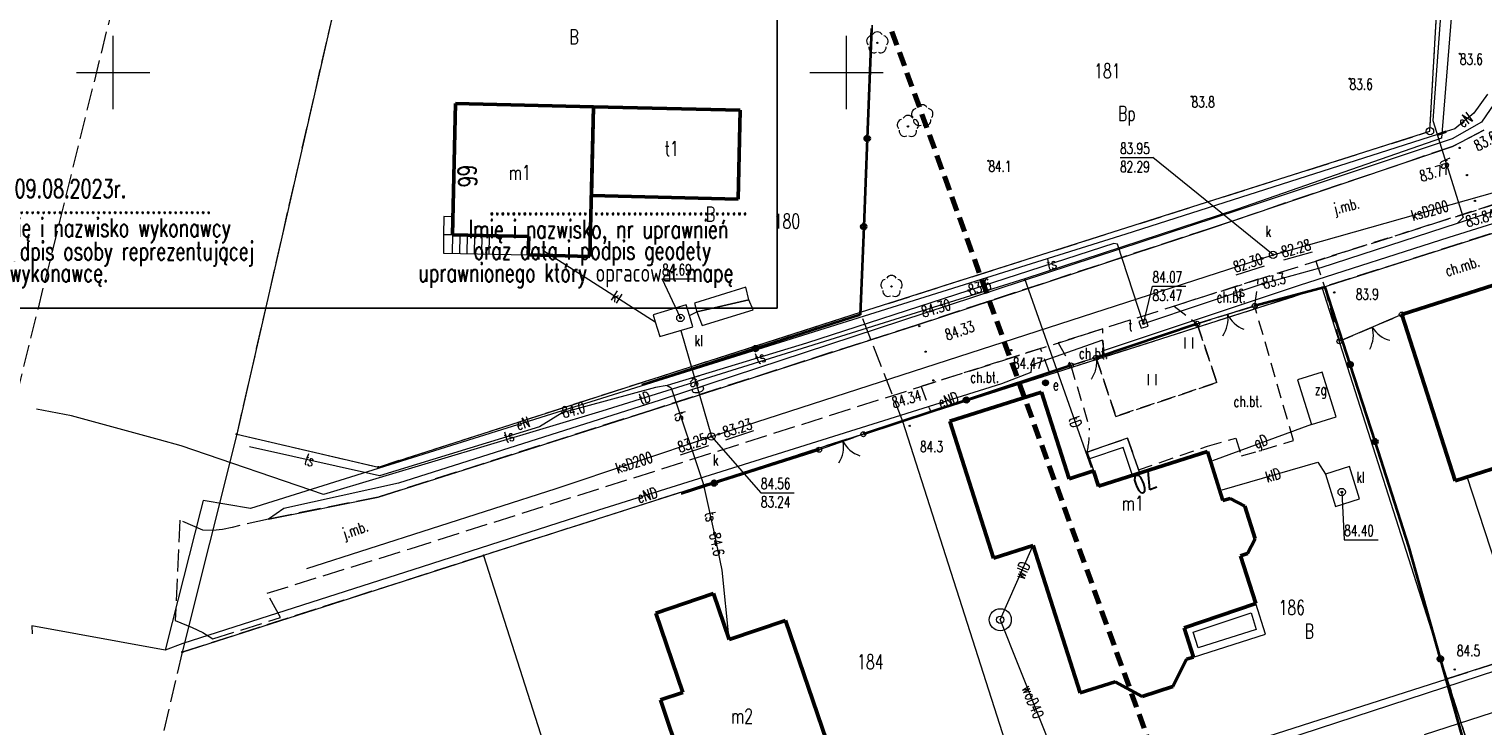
# Model space of a CAD drawing. Header units: metres. Extents: x 7395998 to 7397036, y 5813644 to 5814526.
# Tile 5 of 27: x 7396144 to 7396243, y 5814155 to 5814203. Entities that reach past the tile are written whole.
import ezdxf
from ezdxf.enums import TextEntityAlignment as Align

# ---------------------------------------------------------------- set-up
doc = ezdxf.new("R2010")
doc.units = ezdxf.units.M
doc.header["$MEASUREMENT"] = 0
for name, pattern in [('1', [0]), ('1_OTKC', [1.5, 1, -0.5]), ('1_OTKJ', [2, 1.5, -0.5]), ('1_OTKR', [0]), ('1_OTZT', [1.5, 1, -0.5]), ('2', [1.5, 1, -0.5]), ('2_EGBS', [0]), ('2_EGBSG', [0]), ('2_EGBT', [0]), ('2_EGBU_A', [0]), ('3_SUEP_A', [0]), ('3_SUGP', [0]), ('3_SUGV', [0]), ('3_SUKM', [0]), ('3_SUKP', [0]), ('3_SUKU', [0]), ('3_SULO', [0]), ('3_SUTP_A', [0]), ('3_SUWP', [0]), ('EGDE', [0]), ('EGKK', [2, 1.5, -0.5])]:
    doc.linetypes.add(name, pattern=pattern)
doc.layers.get('0').update_dxf_attribs({"color": 250, "linetype": 'CONTINUOUS', "lineweight": 100})
for name, color, linetype, lineweight in [('Dzialki', 7, 'EGDE', 18), ('EADTD_T_0', 214, 'CONTINUOUS', 25), ('EGBB_E_T_0', 7, 'CONTINUOUS', 20), ('EGBB_L_0', 7, '2_EGBU_A', 50), ('EGBE_L_0', 7, '2_EGBT', 18), ('EGBE_L_3', 7, '2_EGBS', 18), ('Kontury', 3, 'EGKK', 18), ('Numery_dzialek', 7, 'CONTINUOUS', 9), ('Numery_konturow', 3, 'CONTINUOUS', 9), ('OTK_E_T_0', 7, 'CONTINUOUS', 0), ('OTK_E_T_1', 7, 'CONTINUOUS', 0), ('OTK_L_0', 7, '1_OTKJ', 18), ('OTK_L_2', 7, '1_OTKC', 18), ('OTK_L_5', 7, 'CONTINUOUS', 18), ('OTO_L_0', 7, 'CONTINUOUS', 35), ('OTO_L_1', 7, 'CONTINUOUS', 18), ('OTO_L_2', 7, 'CONTINUOUS', 18), ('OTR_T_0', 7, 'CONTINUOUS', 18), ('OTR_T_1', 7, 'CONTINUOUS', 18), ('OTZ_L_3', 7, '1_OTZT', 18), ('OTZ_T_0', 3, 'CONTINUOUS', 18), ('Podzial_sekcyjny_krzyze', 7, '1', 0), ('Punkty', 7, 'CONTINUOUS', 18), ('SUE_E_T_3', 1, 'CONTINUOUS', 0), ('SUE_T_6', 1, 'CONTINUOUS', 18), ('SUEP_E_T_0', 1, 'CONTINUOUS', 0), ('SUEP_L_0', 1, '3_SUEP_A', 18), ('SUG_E_T_3', 52, 'CONTINUOUS', 0), ('SUG_L_3', 52, '3_SUGV', 18), ('SUGP_E_T_0', 52, 'CONTINUOUS', 0), ('SUGP_L_0', 52, '3_SUGP', 18), ('SUK_E_T_2', 34, 'CONTINUOUS', 0), ('SUK_L_3', 34, '3_SUKM', 18), ('SUK_L_6', 34, '3_SUKU', 18), ('SUK_T_3', 34, 'CONTINUOUS', 18), ('SUKP_E_T_0', 34, 'CONTINUOUS', 0), ('SUKP_L_0', 34, '3_SUKP', 18), ('SUL_L_1', 7, '3_SULO', 35), ('SUNR_T_0', 7, 'CONTINUOUS', 18), ('SUP_E_T_1', 7, 'CONTINUOUS', 0), ('SUP_T_4', 7, 'CONTINUOUS', 18), ('SUTP_E_T_0', 30, 'CONTINUOUS', 0), ('SUTP_L_0', 30, '3_SUTP_A', 18), ('SUTR_T_0', 30, 'CONTINUOUS', 18), ('SUW_T_3', 5, 'CONTINUOUS', 18), ('SUWP_E_T_0', 5, 'CONTINUOUS', 0), ('SUWP_L_0', 5, '3_SUWP', 18), ('TABELA_L_0', 7, '1', 25), ('TABELA_OPIS_T_0', 7, 'CONTINUOUS', 25), ('ZASIEG_L_0', 7, '2', 70)]:
    doc.layers.add(name, color=color, linetype=linetype, lineweight=lineweight)
doc.styles.get("Standard").update_dxf_attribs({"font": 'Simplex.SHX', "width": 0.75})

# ---------------------------------------------------------------- blocks, each defined once
blk = doc.blocks.new('GRO')
at = {"linetype": 'Continuous'}
blk.add_circle((0, 0), 0.045, dxfattribs=at)
blk = doc.blocks.new('GRT')
at = {"linetype": 'Continuous'}
blk.add_circle((0, 0), 0.25, dxfattribs=at)
blk = doc.blocks.new('2_OTRN')
at = {"linetype": 'Continuous'}
blk.add_circle((0, 0), 0.045, dxfattribs=at)
blk = doc.blocks.new('2_OTRS')
at = {"linetype": 'Continuous'}
blk.add_circle((0, 0), 0.045, dxfattribs=at)
blk = doc.blocks.new('2_OTZT')
at = {"linetype": 'Continuous'}
for p, q in [((-0.2625, -0.375), (-0.2625, 0.375)), ((0.2625, -0.375), (0.2625, 0.375))]:
    blk.add_line(p, q, dxfattribs=at)
blk = doc.blocks.new('2_OTZL')
at = {"linetype": 'Continuous'}
blk.add_circle((0, 0), 0.045, dxfattribs=at)
for centre, start, end in [((-0.357, 0.116), 102.14447, 221.86002), ((0, 0.375), 30.14012, 149.85988), ((0.357, 0.116), 318.13998, 77.85553), ((-0.22, -0.303), 174.14818, 293.85423), ((0.22, -0.303), 246.14577, 5.85182)]:
    blk.add_arc(centre, 0.375, start, end, dxfattribs=at)
blk = doc.blocks.new('4_SUEU')
at = {"linetype": 'Continuous'}
for radius in [0.2, 0.175, 0.15, 0.125, 0.1, 0.075, 0.05, 0.025, 0.00715]:
    blk.add_circle((0, 0), radius, dxfattribs=at)
blk = doc.blocks.new('4_SUKS')
at = {"linetype": 'Continuous'}
blk.add_circle((0, 0), 0.25, dxfattribs=at)
blk = doc.blocks.new('4_SUPS')
at = {"linetype": 'Continuous'}
blk.add_circle((0, 0), 0.0625, dxfattribs=at)
blk = doc.blocks.new('4_SUPW')
at = {"linetype": 'Continuous'}
blk.add_circle((0, 0), 0.25, dxfattribs=at)
blk = doc.blocks.new('4_SUPW_A')
at = {"linetype": 'Continuous'}
for p, q in [((0.25, 0.25), (-0.25, 0.25)), ((-0.25, 0.25), (-0.25, -0.25)), ((0.25, -0.25), (0.25, 0.25)), ((-0.25, -0.25), (0.25, -0.25))]:
    blk.add_line(p, q, dxfattribs=at)
blk = doc.blocks.new('4_SUWS')
at = {"linetype": 'Continuous'}
for radius in [0.75, 0.25]:
    blk.add_circle((0, 0), radius, dxfattribs=at)

msp = doc.modelspace()

# ---------------------------------------------------------------- linework, layer by layer
at = {"layer": 'Dzialki'}
for p, q in [((7396239.76, 5814195.99), (7396240.42, 5814207.88)), ((7396164.99, 5814204.09), (7396158.43, 5814175.34)), ((7396200.94, 5814183.65), (7396201.73, 5814203.22)), ((7396200.94, 5814183.65), (7396239.76, 5814195.99)), ((7396232.42, 5814185.34), (7396261, 5814194.47)), ((7396232.42, 5814185.34), (7396203.83, 5814176.21)), ((7396240.94, 5814158.67), (7396232.42, 5814185.34)), ((7396168.08, 5814173.1), (7396200.94, 5814183.65)), ((7396203.83, 5814176.21), (7396175.25, 5814167.07)), ((7396212.36, 5814149.53), (7396203.83, 5814176.21)), ((7396158.43, 5814175.34), (7396154.72, 5814160.49)), ((7396158.43, 5814175.34), (7396168.08, 5814173.1)), ((7396269.53, 5814167.8), (7396240.94, 5814158.67)), ((7396154.72, 5814160.49), (7396175.25, 5814167.07)), ((7396175.25, 5814167.07), (7396183.77, 5814140.4)), ((7396212.36, 5814149.53), (7396240.94, 5814158.67)), ((7396243.03, 5814152.07), (7396240.94, 5814158.67))]:
    msp.add_line(p, q, dxfattribs=at)
at = {"layer": 'EGBB_L_0', "linetype": '2_EGBU_A'}
for p, q in [((7396173.33, 5814197.87), (7396173.13, 5814188.92)), ((7396182.74, 5814197.65), (7396173.33, 5814197.87)), ((7396182.5, 5814187.46), (7396182.74, 5814197.65)), ((7396182.74, 5814197.65), (7396182.6, 5814191.6)), ((7396192.74, 5814197.42), (7396182.74, 5814197.65)), ((7396192.6, 5814191.37), (7396192.74, 5814197.42)), ((7396182.6, 5814191.6), (7396192.6, 5814191.37)), ((7396173.13, 5814188.92), (7396178.33, 5814188.81)), ((7396178.33, 5814188.81), (7396178.3, 5814187.56)), ((7396178.3, 5814187.56), (7396182.5, 5814187.46)), ((7396247.07, 5814186.46), (7396237.84, 5814183.5)), ((7396237.84, 5814183.5), (7396241.47, 5814172.17)), ((7396213.28, 5814178.21), (7396207.04, 5814176.23)), ((7396215.16, 5814172.3), (7396213.28, 5814178.21)), ((7396207.04, 5814176.23), (7396210.01, 5814166.89)), ((7396241.47, 5814172.17), (7396249.37, 5814174.7)), ((7396224.59, 5814174.15), (7396217.16, 5814171.79)), ((7396225.65, 5814170.81), (7396224.59, 5814174.15)), ((7396216.83, 5814172.84), (7396215.16, 5814172.3)), ((7396217.16, 5814171.79), (7396216.83, 5814172.84)), ((7396226.13, 5814170.96), (7396225.65, 5814170.81)), ((7396227.13, 5814170.44), (7396226.13, 5814170.96)), ((7396227.85, 5814168.2), (7396227.13, 5814170.44)), ((7396210.01, 5814166.89), (7396212.72, 5814167.75)), ((7396212.72, 5814167.75), (7396215.92, 5814157.7)), ((7396227.33, 5814167.2), (7396227.85, 5814168.2)), ((7396226.85, 5814167.05), (7396227.33, 5814167.2)), ((7396227.884, 5814163.802), (7396226.85, 5814167.05)), ((7396190.92, 5814164.47), (7396187, 5814163.13)), ((7396191.99, 5814161.34), (7396190.92, 5814164.47)), ((7396223, 5814162.15), (7396227.884, 5814163.802)), ((7396187, 5814163.13), (7396188.83, 5814157.73)), ((7396195.84, 5814162.65), (7396191.99, 5814161.34)), ((7396198.95, 5814153.52), (7396195.84, 5814162.65)), ((7396223.64, 5814160.15), (7396223, 5814162.15)), ((7396222.23, 5814158.13), (7396223.16, 5814160)), ((7396223.16, 5814160), (7396223.64, 5814160.15)), ((7396188.83, 5814157.73), (7396187.32, 5814157.22)), ((7396215.92, 5814157.7), (7396218.3, 5814158.46)), ((7396218.3, 5814158.46), (7396220.14, 5814157.46)), ((7396220.14, 5814157.46), (7396222.23, 5814158.13)), ((7396187.32, 5814157.22), (7396188.89, 5814152.52))]:
    msp.add_line(p, q, dxfattribs=at)
at = {"layer": 'EGBE_L_0', "linetype": '2_EGBT'}
for p, q in [((7396227.884, 5814163.802), (7396223, 5814162.15)), ((7396228.55, 5814161.71), (7396227.884, 5814163.802)), ((7396223.626, 5814161.834), (7396227.562, 5814163.166)), ((7396227.562, 5814163.166), (7396227.922, 5814162.035)), ((7396223, 5814162.15), (7396223.64, 5814160.15)), ((7396223.964, 5814160.778), (7396223.626, 5814161.834)), ((7396223.64, 5814160.15), (7396228.55, 5814161.71)), ((7396227.922, 5814162.035), (7396223.964, 5814160.778))]:
    msp.add_line(p, q, dxfattribs=at)
at = {"layer": 'EGBE_L_3', "linetype": '2_EGBS'}
for p, q in [((7396172.555, 5814190.175), (7396172.529, 5814188.93)), ((7396173.158, 5814190.162), (7396172.555, 5814190.175)), ((7396173.13, 5814188.925), (7396173.158, 5814190.162)), ((7396172.529, 5814188.93), (7396172.523, 5814187.687)), ((7396173.13, 5814188.925), (7396172.529, 5814188.93)), ((7396173.13, 5814188.925), (7396173.102, 5814187.674)), ((7396173.63, 5814188.913), (7396173.602, 5814187.663)), ((7396174.13, 5814188.902), (7396174.101, 5814187.652)), ((7396174.63, 5814188.891), (7396174.601, 5814187.641)), ((7396175.13, 5814188.879), (7396175.101, 5814187.63)), ((7396175.629, 5814188.868), (7396175.601, 5814187.619)), ((7396178.33, 5814188.81), (7396176.117, 5814188.857)), ((7396178.3, 5814187.56), (7396178.33, 5814188.81)), ((7396172.523, 5814187.687), (7396178.3, 5814187.56)), ((7396219.151, 5814175.065), (7396216.394, 5814174.123)), ((7396219.973, 5814172.684), (7396219.151, 5814175.065)), ((7396216.394, 5814174.123), (7396216.556, 5814173.649)), ((7396218.84, 5814174.43), (7396216.556, 5814173.649)), ((7396216.556, 5814173.649), (7396216.75, 5814173.07)), ((7396219.476, 5814172.526), (7396218.84, 5814174.43)), ((7396216.75, 5814173.07), (7396217.16, 5814171.79)), ((7396219.476, 5814172.526), (7396219.973, 5814172.684)), ((7396217.16, 5814171.79), (7396219.476, 5814172.526))]:
    msp.add_line(p, q, dxfattribs=at)
at = {"layer": 'EGBE_L_3', "linetype": '2_EGBSG'}
msp.add_line((7396176.117, 5814188.857), (7396173.13, 5814188.925), dxfattribs=at)
at = {"layer": 'Kontury'}
for p, q in [((7396239.76, 5814195.99), (7396240.42, 5814207.88)), ((7396150.02, 5814204.7), (7396143.3, 5814177.51)), ((7396164.99, 5814204.09), (7396158.43, 5814175.34)), ((7396201.73, 5814203.22), (7396200.94, 5814183.65)), ((7396200.94, 5814183.65), (7396239.76, 5814195.99)), ((7396261, 5814194.47), (7396232.42, 5814185.34)), ((7396232.42, 5814185.34), (7396203.83, 5814176.21)), ((7396168.08, 5814173.1), (7396200.94, 5814183.65)), ((7396203.83, 5814176.21), (7396200.94, 5814183.65)), ((7396203.83, 5814176.21), (7396175.25, 5814167.07)), ((7396158.43, 5814175.34), (7396168.08, 5814173.1)), ((7396240.94, 5814158.67), (7396269.53, 5814167.8)), ((7396175.25, 5814167.07), (7396154.72, 5814160.49)), ((7396154.72, 5814160.49), (7396147.8, 5814131.27)), ((7396243.03, 5814152.07), (7396240.94, 5814158.67))]:
    msp.add_line(p, q, dxfattribs=at)
at = {"layer": 'OTK_L_0', "linetype": '1_OTKJ'}
for p, q in [((7396231.97, 5814187.14), (7396260.39, 5814196.15)), ((7396243.422, 5814196.062), (7396241.291, 5814194.943)), ((7396241.291, 5814194.943), (7396224.786, 5814189.364)), ((7396224.786, 5814189.364), (7396204.756, 5814182.777)), ((7396170.25, 5814167.53), (7396231.97, 5814187.14)), ((7396204.756, 5814182.777), (7396186.716, 5814176.982)), ((7396186.716, 5814176.982), (7396168.059, 5814171.05)), ((7396168.059, 5814171.05), (7396160.595, 5814169.552)), ((7396154.54, 5814169.47), (7396154.24, 5814162.64)), ((7396156.125, 5814168.786), (7396154.54, 5814169.47)), ((7396156.792, 5814168.785), (7396156.125, 5814168.786)), ((7396157.455, 5814168.852), (7396156.792, 5814168.785)), ((7396158.108, 5814168.987), (7396157.455, 5814168.852)), ((7396160.595, 5814169.552), (7396158.108, 5814168.987)), ((7396160.5, 5814164.5), (7396170.25, 5814167.53)), ((7396161.42, 5814162.84), (7396160.5, 5814164.5)), ((7396156.804, 5814161.385), (7396161.42, 5814162.84)), ((7396154.24, 5814162.64), (7396155.382, 5814162.161)), ((7396155.382, 5814162.161), (7396156.119, 5814161.82)), ((7396156.119, 5814161.82), (7396156.804, 5814161.385))]:
    msp.add_line(p, q, dxfattribs=at)
at = {"layer": 'OTK_L_2', "linetype": '1_OTKC'}
for p, q in [((7396276.91, 5814201.4), (7396231.97, 5814187.14)), ((7396237.84, 5814183.5), (7396259.36, 5814190.4)), ((7396231.97, 5814187.14), (7396232.56, 5814185.39)), ((7396228.059, 5814185.897), (7396222.317, 5814184.073)), ((7396227.815, 5814184.085), (7396228.059, 5814185.897)), ((7396232.56, 5814185.39), (7396233.59, 5814181.67)), ((7396222.317, 5814184.073), (7396223.885, 5814182.866)), ((7396227.815, 5814184.085), (7396223.885, 5814182.866)), ((7396223.885, 5814182.866), (7396227.815, 5814184.085)), ((7396230.455, 5814174.906), (7396227.815, 5814184.085)), ((7396233.59, 5814181.67), (7396237.84, 5814183.5)), ((7396217.457, 5814182.529), (7396214.421, 5814181.564)), ((7396217.541, 5814180.736), (7396217.457, 5814182.529)), ((7396223.885, 5814182.866), (7396225.228, 5814178.866)), ((7396214.421, 5814181.564), (7396215.278, 5814180.03)), ((7396213.22, 5814181.183), (7396205.073, 5814178.594)), ((7396213.819, 5814179.546), (7396213.22, 5814181.183)), ((7396217.001, 5814180.555), (7396215.278, 5814180.03)), ((7396215.278, 5814180.03), (7396217.001, 5814180.555)), ((7396217.001, 5814180.555), (7396217.541, 5814180.736)), ((7396218.344, 5814176.555), (7396217.001, 5814180.555)), ((7396205.732, 5814176.863), (7396213.819, 5814179.546)), ((7396215.278, 5814180.03), (7396216.55, 5814175.759)), ((7396205.073, 5814178.594), (7396205.732, 5814176.863)), ((7396225.228, 5814178.866), (7396218.344, 5814176.555)), ((7396216.394, 5814174.123), (7396219.151, 5814175.065)), ((7396219.151, 5814175.065), (7396219.887, 5814172.912)), ((7396224.59, 5814174.52), (7396226.521, 5814175.074)), ((7396226.521, 5814175.074), (7396226.92, 5814173.855)), ((7396226.92, 5814173.855), (7396230.455, 5814174.906)), ((7396219.887, 5814172.912), (7396224.59, 5814174.52))]:
    msp.add_line(p, q, dxfattribs=at)
msp.add_arc((7396209.871, 5814175.57), 6.682, 347.4847, 1.61792, dxfattribs=at)
at = {"layer": 'OTK_L_5', "linetype": '1_OTKR'}
for p, q in [((7396245.92, 5814200.49), (7396243.272, 5814196.615)), ((7396243.272, 5814196.615), (7396241.275, 5814195.48)), ((7396241.275, 5814195.48), (7396226.751, 5814190.626)), ((7396241.291, 5814194.943), (7396243.422, 5814196.062)), ((7396224.786, 5814189.364), (7396241.291, 5814194.943)), ((7396226.751, 5814190.626), (7396187.28, 5814177.65)), ((7396204.756, 5814182.777), (7396224.786, 5814189.364)), ((7396186.716, 5814176.982), (7396204.756, 5814182.777)), ((7396187.28, 5814177.65), (7396180.76, 5814175.6)), ((7396168.059, 5814171.05), (7396186.716, 5814176.982)), ((7396180.76, 5814175.6), (7396169.446, 5814172.001)), ((7396169.446, 5814172.001), (7396161.649, 5814170.278)), ((7396160.595, 5814169.552), (7396168.059, 5814171.05)), ((7396161.649, 5814170.278), (7396160.595, 5814169.552))]:
    msp.add_line(p, q, dxfattribs=at)
at = {"layer": 'OTO_L_0'}
for p, q in [((7396201.705, 5814202.989), (7396201.403, 5814195.495)), ((7396201.403, 5814195.495), (7396201.162, 5814189.488)), ((7396201.162, 5814189.488), (7396200.92, 5814183.48)), ((7396232.624, 5814185.355), (7396227.815, 5814184.085)), ((7396234.319, 5814180.093), (7396232.624, 5814185.355)), ((7396200.92, 5814183.48), (7396193.782, 5814181.179)), ((7396223.885, 5814182.866), (7396217.001, 5814180.555)), ((7396193.782, 5814181.179), (7396186.03, 5814178.68)), ((7396215.278, 5814180.03), (7396208.159, 5814177.668)), ((7396236.014, 5814174.832), (7396234.319, 5814180.093)), ((7396208.159, 5814177.668), (7396201.138, 5814175.339)), ((7396238.313, 5814167.694), (7396236.014, 5814174.832)), ((7396198.124, 5814174.28), (7396190.979, 5814172.001)), ((7396190.979, 5814172.001), (7396188.711, 5814171.277)), ((7396240.476, 5814160.019), (7396238.313, 5814167.694)), ((7396242.51, 5814152.8), (7396240.476, 5814160.019))]:
    msp.add_line(p, q, dxfattribs=at)
for centre in [(7396201.403, 5814195.495), (7396201.162, 5814189.488), (7396193.782, 5814181.179), (7396234.319, 5814180.093), (7396208.159, 5814177.668), (7396236.014, 5814174.832), (7396190.979, 5814172.001), (7396240.476, 5814160.019)]:
    msp.add_circle(centre, 0.17, dxfattribs=at)
at = {"layer": 'OTO_L_1'}
for p, q in [((7396226.686, 5814183.735), (7396225.253, 5814183.291)), ((7396227.815, 5814184.085), (7396226.447, 5814183.661)), ((7396237.84, 5814183.5), (7396236.289, 5814182.832)), ((7396225.253, 5814183.291), (7396223.885, 5814182.866)), ((7396236.519, 5814182.931), (7396235.141, 5814182.338)), ((7396235.141, 5814182.338), (7396233.59, 5814181.67)), ((7396199.041, 5814174.602), (7396198.124, 5814174.28)), ((7396200.456, 5814175.099), (7396199.041, 5814174.602)), ((7396201.138, 5814175.339), (7396200.22, 5814175.016))]:
    msp.add_line(p, q, dxfattribs=at)
for centre in [(7396227.815, 5814184.085), (7396237.84, 5814183.5), (7396223.885, 5814182.866), (7396233.59, 5814181.67), (7396201.138, 5814175.339), (7396198.124, 5814174.28)]:
    msp.add_circle(centre, 0.17, dxfattribs=at)
for centre, start, end in [((7396223.995, 5814183.19), 325.213, 9.28737), ((7396227.779, 5814184.364), 205.17627, 249.25065), ((7396233.901, 5814182.105), 331.27732, 15.35169), ((7396237.54, 5814183.672), 211.2406, 255.31497), ((7396197.788, 5814174.455), 327.34594, 11.42031), ((7396201.526, 5814175.768), 207.30921, 251.38359)]:
    msp.add_arc(centre, 2, start, end, dxfattribs=at)
at = {"layer": 'OTO_L_2'}
for p, q in [((7396217.001, 5814180.555), (7396216.284, 5814180.336)), ((7396217.001, 5814180.555), (7396217.011, 5814180.454)), ((7396215.995, 5814180.248), (7396215.278, 5814180.03)), ((7396216.342, 5814180.354), (7396215.995, 5814180.248)), ((7396216.906, 5814179.564), (7396216.869, 5814179.48)), ((7396216.937, 5814179.668), (7396216.906, 5814179.564)), ((7396216.971, 5814179.762), (7396216.937, 5814179.668)), ((7396216.983, 5814179.86), (7396216.971, 5814179.762)), ((7396217.005, 5814179.96), (7396216.983, 5814179.86)), ((7396217.017, 5814180.058), (7396217.005, 5814179.96)), ((7396217.011, 5814180.454), (7396217.021, 5814180.352)), ((7396217.019, 5814180.153), (7396217.017, 5814180.058)), ((7396217.029, 5814180.26), (7396217.019, 5814180.153)), ((7396217.021, 5814180.352), (7396217.029, 5814180.26)), ((7396216.686, 5814179.121), (7396216.663, 5814179.093)), ((7396216.742, 5814179.211), (7396216.686, 5814179.121)), ((7396216.789, 5814179.298), (7396216.742, 5814179.211)), ((7396216.835, 5814179.386), (7396216.789, 5814179.298)), ((7396216.869, 5814179.48), (7396216.835, 5814179.386))]:
    msp.add_line(p, q, dxfattribs=at)
for centre in [(7396217.001, 5814180.555), (7396215.278, 5814180.03)]:
    msp.add_circle(centre, 0.17, dxfattribs=at)
at = {"layer": 'OTZ_L_3', "linetype": '1_OTZT'}
for p, q in [((7396223.885, 5814182.866), (7396217.001, 5814180.555)), ((7396225.228, 5814178.866), (7396223.885, 5814182.866)), ((7396217.001, 5814180.555), (7396218.344, 5814176.555)), ((7396218.344, 5814176.555), (7396225.228, 5814178.866))]:
    msp.add_line(p, q, dxfattribs=at)
at = {"layer": 'Podzial_sekcyjny_krzyze'}
for p, q in [((7396150, 5814197.5), (7396150, 5814202.5)), ((7396200, 5814197.5), (7396200, 5814202.5)), ((7396147.5, 5814200), (7396152.5, 5814200)), ((7396197.5, 5814200), (7396202.5, 5814200))]:
    msp.add_line(p, q, dxfattribs=at)
at = {"layer": 'SUEP_L_0', "linetype": '3_SUEP_A'}
for p, q in [((7396243.686, 5814198.512), (7396242.745, 5814197.215)), ((7396242.745, 5814197.215), (7396241.443, 5814196.146)), ((7396240.277, 5814195.773), (7396219.04, 5814188.976)), ((7396240.87, 5814195.962), (7396240.277, 5814195.773)), ((7396241.443, 5814196.146), (7396240.87, 5814195.962)), ((7396246.733, 5814190.522), (7396241.051, 5814188.742)), ((7396219.04, 5814188.976), (7396159.364, 5814170.272)), ((7396241.051, 5814188.742), (7396230.837, 5814185.484)), ((7396230.837, 5814185.484), (7396217.554, 5814181.05)), ((7396217.428, 5814181.743), (7396212.605, 5814180.044)), ((7396217.554, 5814181.05), (7396217.428, 5814181.743)), ((7396212.558, 5814179.535), (7396210.565, 5814178.775)), ((7396212.605, 5814180.044), (7396212.558, 5814179.535)), ((7396210.565, 5814178.775), (7396182.286, 5814169.901)), ((7396156.14, 5814170.819), (7396155.962, 5814170.119)), ((7396159.364, 5814170.272), (7396156.14, 5814170.819)), ((7396155.962, 5814170.119), (7396154.027, 5814162.492)), ((7396182.286, 5814169.901), (7396171.061, 5814166.287)), ((7396171.061, 5814166.287), (7396154.752, 5814161.079)), ((7396153.552, 5814160.62), (7396144.469, 5814162.276)), ((7396144.469, 5814162.276), (7396144.493, 5814161.726)), ((7396154.027, 5814162.492), (7396153.552, 5814160.62)), ((7396154.752, 5814161.079), (7396153.552, 5814160.62)), ((7396248.877, 5814157.93), (7396239.365, 5814154.844))]:
    msp.add_line(p, q, dxfattribs=at)
at = {"layer": 'SUG_L_3', "linetype": '3_SUGV'}
for p, q in [((7396232.419, 5814179.562), (7396230.734, 5814179.037)), ((7396233.365, 5814176.528), (7396232.419, 5814179.562)), ((7396230.734, 5814179.037), (7396231.68, 5814176.003)), ((7396231.68, 5814176.003), (7396233.365, 5814176.528))]:
    msp.add_line(p, q, dxfattribs=at)
at = {"layer": 'SUGP_L_0', "linetype": '3_SUGP'}
msp.add_line((7396231.68, 5814176.003), (7396224.932, 5814173.516), dxfattribs=at)
at = {"layer": 'SUK_L_3', "linetype": '3_SUKM'}
for p, q in [((7396189.061, 5814184.15), (7396186.812, 5814183.478)), ((7396186.812, 5814183.478), (7396186.958, 5814182.999)), ((7396189.285, 5814183.425), (7396189.061, 5814184.15)), ((7396186.958, 5814182.999), (7396187.258, 5814181.987)), ((7396187.258, 5814181.987), (7396189.507, 5814182.659)), ((7396189.507, 5814182.659), (7396189.285, 5814183.425)), ((7396234.268, 5814173.127), (7396232.627, 5814172.609)), ((7396232.627, 5814172.609), (7396233.32, 5814170.417)), ((7396234.96, 5814170.935), (7396234.268, 5814173.127)), ((7396233.32, 5814170.417), (7396234.96, 5814170.935))]:
    msp.add_line(p, q, dxfattribs=at)
at = {"layer": 'SUK_L_6', "linetype": '3_SUKU'}
for p, q in [((7396193.133, 5814185.36), (7396189.636, 5814184.278)), ((7396189.794, 5814183.669), (7396193.343, 5814184.498)), ((7396193.343, 5814184.498), (7396189.794, 5814183.669)), ((7396193.343, 5814184.498), (7396193.133, 5814185.36)), ((7396193.617, 5814183.826), (7396193.343, 5814184.498)), ((7396189.636, 5814184.278), (7396189.794, 5814183.669)), ((7396189.794, 5814183.669), (7396190.149, 5814182.754)), ((7396190.149, 5814182.754), (7396193.617, 5814183.826))]:
    msp.add_line(p, q, dxfattribs=at)
at = {"layer": 'SUKP_L_0', "linetype": '3_SUKP'}
for p, q in [((7396229.061, 5814187.567), (7396251.899, 5814194.019)), ((7396179.3, 5814187.89), (7396186.958, 5814182.999)), ((7396190.784, 5814175.185), (7396229.061, 5814187.567)), ((7396189.285, 5814183.425), (7396189.794, 5814183.669)), ((7396188.69, 5814182.415), (7396190.784, 5814175.185)), ((7396180.208, 5814171.63), (7396190.784, 5814175.185)), ((7396225.6, 5814171.555), (7396232.127, 5814173.436)), ((7396232.127, 5814173.436), (7396232.627, 5814172.609)), ((7396163.214, 5814166.189), (7396180.208, 5814171.63))]:
    msp.add_line(p, q, dxfattribs=at)
at = {"layer": 'SUL_L_1', "linetype": '3_SULO'}
msp.add_line((7396240.277, 5814195.773), (7396240.87, 5814195.962), dxfattribs=at)
at = {"layer": 'SUNR_T_0', "linetype": 'Continuous', "lineweight": 0}
for p, q in [((7396218.635, 5814194.192), (7396220.861, 5814194.192)), ((7396229.061, 5814187.567), (7396220.861, 5814194.192)), ((7396188.667, 5814183.261), (7396187.422, 5814185.926)), ((7396187.422, 5814185.926), (7396189.648, 5814185.926)), ((7396190.784, 5814175.185), (7396194.151, 5814171.349)), ((7396194.151, 5814171.349), (7396196.431, 5814171.349)), ((7396233.743, 5814171.397), (7396233.916, 5814168.147)), ((7396233.916, 5814168.147), (7396236.223, 5814168.147))]:
    msp.add_line(p, q, dxfattribs=at)
at = {"layer": 'SUTP_L_0', "linetype": '3_SUTP_A'}
for p, q in [((7396241.561, 5814208.031), (7396240.552, 5814195.526)), ((7396240.71, 5814206.89), (7396239.95, 5814196.72)), ((7396239.95, 5814196.72), (7396242.024, 5814190.112)), ((7396240.552, 5814195.526), (7396226.639, 5814190.671)), ((7396226.639, 5814190.671), (7396212.154, 5814185.938)), ((7396245.76, 5814191.09), (7396241.62, 5814189.7)), ((7396241.62, 5814189.7), (7396232.32, 5814186.68)), ((7396242.024, 5814190.112), (7396241.62, 5814189.7)), ((7396218.22, 5814188.33), (7396208.32, 5814185.13)), ((7396218.45, 5814188.29), (7396218.22, 5814188.33)), ((7396220.23, 5814182.872), (7396218.45, 5814188.29)), ((7396232.32, 5814186.68), (7396228.37, 5814185.59)), ((7396212.154, 5814185.938), (7396183.317, 5814176.903)), ((7396216.686, 5814173.048), (7396212.154, 5814185.938)), ((7396228.37, 5814185.59), (7396220.23, 5814182.872)), ((7396208.32, 5814185.13), (7396197.27, 5814181.55)), ((7396197.27, 5814181.55), (7396187.76, 5814178.66)), ((7396186.97, 5814178.52), (7396180.62, 5814176.79)), ((7396187.76, 5814178.66), (7396186.97, 5814178.52)), ((7396187.76, 5814178.66), (7396188.04, 5814178.5)), ((7396188.04, 5814178.5), (7396190.24, 5814171.91)), ((7396147.167, 5814176.588), (7396144.771, 5814177.055)), ((7396148.418, 5814176.244), (7396147.167, 5814176.588)), ((7396183.317, 5814176.903), (7396164.338, 5814171.229)), ((7396180.62, 5814176.79), (7396179.06, 5814175.84)), ((7396153.157, 5814174.943), (7396148.418, 5814176.244)), ((7396179.06, 5814175.84), (7396168.16, 5814172.51)), ((7396154.637, 5814174.537), (7396153.157, 5814174.943)), ((7396164.338, 5814171.229), (7396154.637, 5814174.537)), ((7396168.16, 5814172.51), (7396159.307, 5814174.47)), ((7396190.34, 5814171.56), (7396190.24, 5814171.91)), ((7396191, 5814168.6), (7396190.34, 5814171.56)), ((7396191.52, 5814166.07), (7396191, 5814168.6)), ((7396191.99, 5814161.34), (7396191.52, 5814166.07))]:
    msp.add_line(p, q, dxfattribs=at)
at = {"layer": 'SUTR_T_0', "linetype": 'Continuous', "lineweight": 0}
for p, q in [((7396220.23, 5814182.872), (7396220.85, 5814185.425)), ((7396220.85, 5814185.425), (7396223.13, 5814185.425))]:
    msp.add_line(p, q, dxfattribs=at)
at = {"layer": 'SUWP_L_0', "linetype": '3_SUWP'}
for p, q in [((7396246.369, 5814159.92), (7396242.279, 5814172.504)), ((7396210.469, 5814162.692), (7396212.646, 5814167.609)), ((7396210.469, 5814162.692), (7396215.58, 5814149.846)), ((7396246.369, 5814159.92), (7396215.58, 5814149.846))]:
    msp.add_line(p, q, dxfattribs=at)
at = {"layer": 'TABELA_L_0', "linetype": '1'}
for p, q in [((7396195.27, 5814254.638), (7396195.27, 5814183.927)), ((7396195.27, 5814183.927), (7396134.583, 5814183.929))]:
    msp.add_line(p, q, dxfattribs=at)
at = {"layer": 'ZASIEG_L_0', "linetype": '2'}
msp.add_line((7396245.8, 5814084.787), (7396203.015, 5814202.995), dxfattribs=at)

# ---------------------------------------------------------------- block references
at = {"layer": 'OTR_T_0'}
for p in [(7396241.783, 5814194.85), (7396242.28, 5814192.999), (7396242.822, 5814191.239), (7396204.951, 5814182.702), (7396205.38, 5814180.964), (7396211.226, 5814181.077), (7396205.913, 5814179.005)]:
    msp.add_blockref('2_OTRS', p, dxfattribs=at)
at = {"layer": 'OTR_T_1'}
for p in [(7396241.794, 5814201.275), (7396234.282, 5814199.569), (7396223.517, 5814198.359), (7396209.662, 5814193.972), (7396233.233, 5814185.005), (7396204.297, 5814175.908), (7396241.443, 5814159.3)]:
    msp.add_blockref('2_OTRN', p, dxfattribs=at)
at = {"layer": 'OTZ_L_3'}
for p in [(7396223.344, 5814181.555), (7396220.844, 5814179.055)]:
    msp.add_blockref('2_OTZT', p, dxfattribs=at)
at = {"layer": 'OTZ_T_0'}
for p in [(7396202.095, 5814202.015), (7396205.152, 5814197.05), (7396204.177, 5814196.317), (7396203.059, 5814185.41)]:
    msp.add_blockref('2_OTZL', p, dxfattribs=at)
at = {"layer": 'Punkty'}
for name, p in [('GRT', (7396239.76, 5814195.99)), ('GRO', (7396232.42, 5814185.34)), ('GRO', (7396200.94, 5814183.65)), ('GRO', (7396203.83, 5814176.21)), ('GRO', (7396158.43, 5814175.34)), ('GRO', (7396168.08, 5814173.1)), ('GRO', (7396175.25, 5814167.07)), ('GRO', (7396154.72, 5814160.49)), ('GRO', (7396240.94, 5814158.67))]:
    msp.add_blockref(name, p, dxfattribs=at)
at = {"layer": 'SUE_T_6'}
msp.add_blockref('4_SUEU', (7396213.559, 5814178.836), dxfattribs=at)
at = {"layer": 'SUK_T_3'}
for p in [(7396229.061, 5814187.567), (7396188.667, 5814183.261), (7396190.784, 5814175.185), (7396233.743, 5814171.397)]:
    msp.add_blockref('4_SUKS', p, dxfattribs=at)
at = {"layer": 'SUNR_T_0'}
for p in [(7396229.061, 5814187.567), (7396229.657, 5814187.735), (7396228.312, 5814187.325), (7396188.667, 5814183.261), (7396190.43, 5814175.066), (7396190.784, 5814175.185), (7396191.295, 5814175.35), (7396233.743, 5814171.397)]:
    msp.add_blockref('4_SUPS', p, dxfattribs=at)
at = {"layer": 'SUP_T_4'}
for p in [(7396229.061, 5814187.567), (7396188.667, 5814183.261), (7396190.784, 5814175.185), (7396233.743, 5814171.397)]:
    msp.add_blockref('4_SUPW', p, dxfattribs=at)
at = {"layer": 'SUP_T_4', "rotation": 18.27847778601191}
msp.add_blockref('4_SUPW_A', (7396220.23, 5814182.872), dxfattribs=at)
at = {"layer": 'SUTR_T_0'}
for p in [(7396228.37, 5814185.59), (7396208.32, 5814185.13), (7396220.23, 5814182.872), (7396180.62, 5814176.79), (7396191, 5814168.6)]:
    msp.add_blockref('4_SUPS', p, dxfattribs=at)
at = {"layer": 'SUW_T_3'}
msp.add_blockref('4_SUWS', (7396210.469, 5814162.692), dxfattribs=at)

# ---------------------------------------------------------------- texts
at = {"layer": 'EADTD_T_0', "width": 0.7}
for s, rotation, p in [('66', 273.14496, (7396173.525, 5814192.909)), ('70', 201.49056, (7396220.1, 5814172.657))]:
    msp.add_text(s, height=1.25, rotation=rotation, dxfattribs=at).set_placement(p, align=Align.CENTER)
at = {"layer": 'EGBB_E_T_0', "width": 0.7}
for s, p in [('t1', (7396188.081, 5814194.813)), ('m1', (7396177.719, 5814193.18)), ('m1', (7396219.495, 5814170.639)), ('m2', (7396192.869, 5814156.125))]:
    msp.add_text(s, height=1, dxfattribs=at).set_placement(p, align=Align.MIDDLE)
at = {"layer": 'Numery_dzialek', "width": 0.7}
for s, p in [('181', (7396216.868, 5814200.602)), ('180', (7396195.029, 5814190.369)), ('186', (7396229.439, 5814164.032)), ('184', (7396200.713, 5814160.32))]:
    msp.add_text(s, height=1, dxfattribs=at).set_placement(p, align=Align.TOP_LEFT)
at = {"layer": 'Numery_konturow', "width": 0.7}
for p in [(7396181.11, 5814202.92), (7396231.213, 5814162.404)]:
    msp.add_text('B', height=1, dxfattribs=at).set_placement(p, align=Align.TOP_LEFT)
for s, p in [('Bp', (7396219.697, 5814197.706)), ('B', (7396191.035, 5814190.836))]:
    msp.add_text(s, height=1, dxfattribs=at).set_placement(p, align=Align.TOP_RIGHT)
at = {"layer": 'OTK_E_T_0', "lineweight": 9, "width": 0.7}
for rotation, p in [(13.49573, (7396234.09, 5814190.795)), (18.19253, (7396166.536, 5814168.73))]:
    msp.add_text('j.mb.', height=0.75, rotation=rotation, dxfattribs=at).set_placement(p, align=Align.MIDDLE)
at = {"layer": 'OTK_E_T_1', "lineweight": 9, "width": 0.7}
msp.add_text('ch.mb.', height=0.75, rotation=17.19021, dxfattribs=at).set_placement((7396241.961, 5814186.798), align=Align.MIDDLE)
for p in [(7396225.218, 5814185.064), (7396215.835, 5814181.237), (7396226.368, 5814177.948)]:
    msp.add_text('ch.bt.', height=0.75, dxfattribs=at).set_placement(p, align=Align.TOP_LEFT)
msp.add_text('ch.bt.', height=0.75, dxfattribs=at).set_placement((7396210.4, 5814178.851), align=Align.RIGHT)
at = {"layer": 'OTR_T_0', "lineweight": 9, "width": 0.7}
for s, rotation, p in [('83.63', 29.21129, (7396242.664, 5814195.257)), ('84.33', 18.9144, (7396206.622, 5814182.432))]:
    msp.add_text(s, height=0.75, rotation=rotation, dxfattribs=at).set_placement(p, align=Align.TOP_LEFT)
msp.add_text('83.77', height=0.75, rotation=16.38955, dxfattribs=at).set_placement((7396241.129, 5814193.112), align=Align.RIGHT)
for s, rotation, p in [('83.84', 15.94539, (7396244.063, 5814190.72)), ('84.34', 16.51298, (7396204.951, 5814178.391))]:
    msp.add_text(s, height=0.75, rotation=rotation, dxfattribs=at).set_placement(p, align=Align.TOP_RIGHT)
msp.add_text('84.30', height=0.75, rotation=16.17216, dxfattribs=at).set_placement((7396205.222, 5814183.289))
msp.add_text('84.47', height=0.75, dxfattribs=at).set_placement((7396211.339, 5814180.536), align=Align.TOP_LEFT)
at = {"layer": 'OTR_T_1', "lineweight": 9, "width": 0.7}
for s, p in [('83.6', (7396241.794, 5814201.275)), ('83.6', (7396234.282, 5814199.569)), ('83.8', (7396223.517, 5814198.359)), ('84.1', (7396209.662, 5814193.972)), ('83.9', (7396234.7, 5814185.253))]:
    msp.add_text(s, height=0.75, dxfattribs=at).set_placement(p, align=Align.TOP_LEFT)
msp.add_text('84.3', height=0.75, dxfattribs=at).set_placement((7396206.577, 5814174.87), align=Align.TOP_RIGHT)
msp.add_text('84.5', height=0.75, dxfattribs=at).set_placement((7396241.596, 5814160.201))
at = {"layer": 'SUE_E_T_3', "lineweight": 9, "width": 0.7}
msp.add_text('e', height=0.75, dxfattribs=at).set_placement((7396214.048, 5814179.086), align=Align.TOP_LEFT)
at = {"layer": 'SUEP_E_T_0', "lineweight": 9, "width": 0.7}
for s, rotation, p in [('eN', 36.19767, (7396242.139, 5814196.771)), ('eND', 19.40999, (7396206.919, 5814177.682)), ('eN', 17.40266, (7396177.927, 5814176.09)), ('eND', 17.42181, (7396186.402, 5814171.193))]:
    msp.add_text(s, height=0.75, rotation=rotation, dxfattribs=at).set_placement(p, align=Align.MIDDLE)
at = {"layer": 'SUG_E_T_3', "lineweight": 9, "width": 0.7}
msp.add_text('zg', height=0.75, dxfattribs=at).set_placement((7396232.314, 5814178.262), align=Align.MIDDLE)
at = {"layer": 'SUGP_E_T_0', "lineweight": 9, "width": 0.7}
msp.add_text('gD', height=0.75, rotation=20.22929, dxfattribs=at).set_placement((7396228.263, 5814174.744), align=Align.MIDDLE)
at = {"layer": 'SUK_E_T_2', "lineweight": 9, "width": 0.7}
for p in [(7396189.641, 5814181.334), (7396234.743, 5814172.032)]:
    msp.add_text('kl', height=0.75, dxfattribs=at).set_placement(p)
at = {"layer": 'SUKP_E_T_0', "lineweight": 9, "width": 0.7}
for s, rotation, p in [('ksD200', 15.77661, (7396239.744, 5814190.585)), ('kl', 327.43468, (7396184.322, 5814184.682)), ('ksD', 286.15208, (7396189.763, 5814178.71)), ('ksD200', 17.93, (7396185.508, 5814173.411)), ('klD', 16.07071, (7396229.056, 5814172.551))]:
    msp.add_text(s, height=0.75, rotation=rotation, dxfattribs=at).set_placement(p, align=Align.MIDDLE)
at = {"layer": 'SUNR_T_0', "lineweight": 9, "width": 0.7}
for s, p in [('83.95', (7396218.635, 5814195.192)), ('82.29', (7396218.635, 5814193.942)), ('84.56', (7396194.151, 5814172.349)), ('83.24', (7396194.151, 5814171.099))]:
    msp.add_text(s, height=0.75, dxfattribs=at).set_placement(p, align=Align.TOP_LEFT)
for s, rotation, p in [('%%U82.28', 15.77661, (7396229.657, 5814187.735)), ('%%U83.23', 18.29001, (7396191.592, 5814175.446))]:
    msp.add_text(s, height=0.75, rotation=rotation, dxfattribs=at).set_placement(p, align=Align.MIDDLE_LEFT)
for s, rotation, p in [('%%U82.30', 17.92558, (7396228.312, 5814187.325)), ('%%U83.25', 18.58013, (7396190.43, 5814175.066))]:
    msp.add_text(s, height=0.75, rotation=rotation, dxfattribs=at).set_placement(p, align=Align.MIDDLE_RIGHT)
for s, p in [('84.69', (7396187.422, 5814186.176)), ('84.40', (7396233.916, 5814168.397))]:
    msp.add_text(s, height=0.75, dxfattribs=at).set_placement(p)
at = {"layer": 'SUP_E_T_1', "lineweight": 9, "width": 0.7}
for s, p in [('k', (7396228.555, 5814188.793)), ('t', (7396219.212, 5814182.379)), ('k', (7396190.873, 5814173.213))]:
    msp.add_text(s, height=0.75, dxfattribs=at).set_placement(p)
at = {"layer": 'SUTP_E_T_0', "lineweight": 9, "width": 0.7}
for s, rotation, p in [('ts', 293.96249, (7396240.855, 5814193.799)), ('ts', 11.30994, (7396213.971, 5814186.956)), ('ts', 15.25511, (7396226.766, 5814185.053)), ('ts', 21.25051, (7396194.105, 5814180.568)), ('tD', 17.39656, (7396186.227, 5814177.815)), ('ts', 285.15264, (7396188.679, 5814176.566)), ('tD', 289.36915, (7396215.588, 5814176.17)), ('ts', 15.25511, (7396176.979, 5814175.205)), ('ts', 338.96249, (7396163.394, 5814173.578)), ('ts', 282.56979, (7396190.75, 5814169.721))]:
    msp.add_text(s, height=0.75, rotation=rotation, dxfattribs=at).set_placement(p, align=Align.MIDDLE)
at = {"layer": 'SUTR_T_0', "lineweight": 9, "width": 0.7}
for s, rotation, p in [('83.6', 17.64893, (7396208.32, 5814185.13)), ('83.3', 15.46922, (7396228.37, 5814185.59)), ('84.0', 15.2853, (7396180.62, 5814176.79)), ('84.6', 281.61446, (7396191, 5814168.6))]:
    msp.add_text(s, height=0.75, rotation=rotation, dxfattribs=at).set_placement(p, align=Align.MIDDLE_LEFT)
for s, p in [('84.07', (7396220.85, 5814186.425)), ('83.47', (7396220.85, 5814185.175))]:
    msp.add_text(s, height=0.75, dxfattribs=at).set_placement(p, align=Align.TOP_LEFT)
at = {"layer": 'SUWP_E_T_0', "lineweight": 9, "width": 0.7}
for s, rotation, p in [('wlD', 66.12174, (7396211.963, 5814166.067)), ('woD40', 291.6979, (7396212.698, 5814157.09))]:
    msp.add_text(s, height=0.75, rotation=rotation, dxfattribs=at).set_placement(p, align=Align.MIDDLE)
at = {"layer": 'TABELA_OPIS_T_0', "width": 0.7}
for s, p in [('09.08.2023r.', (7396143.284, 5814192.707)), ('...............................................', (7396139.081, 5814191.622)), ('...............................................', (7396175.631, 5814191.55)), ('Nazwa/ imię i nazwisko wykonawcy', (7396136.888, 5814190.046)), ('Imię i nazwisko, nr uprawnień', (7396174.232, 5814189.942)), ('oraz data i podpis osoby reprezentującej', (7396134.975, 5814188.451)), ('oraz data i podpis geodety', (7396174.577, 5814188.502)), ('wykonawcę.', (7396142.939, 5814186.978)), ('uprawnionego który opracował mapę', (7396170.811, 5814186.975))]:
    msp.add_text(s, height=1.25, dxfattribs=at).set_placement(p, align=Align.TOP_LEFT)

doc.saveas('drawing.dxf')
